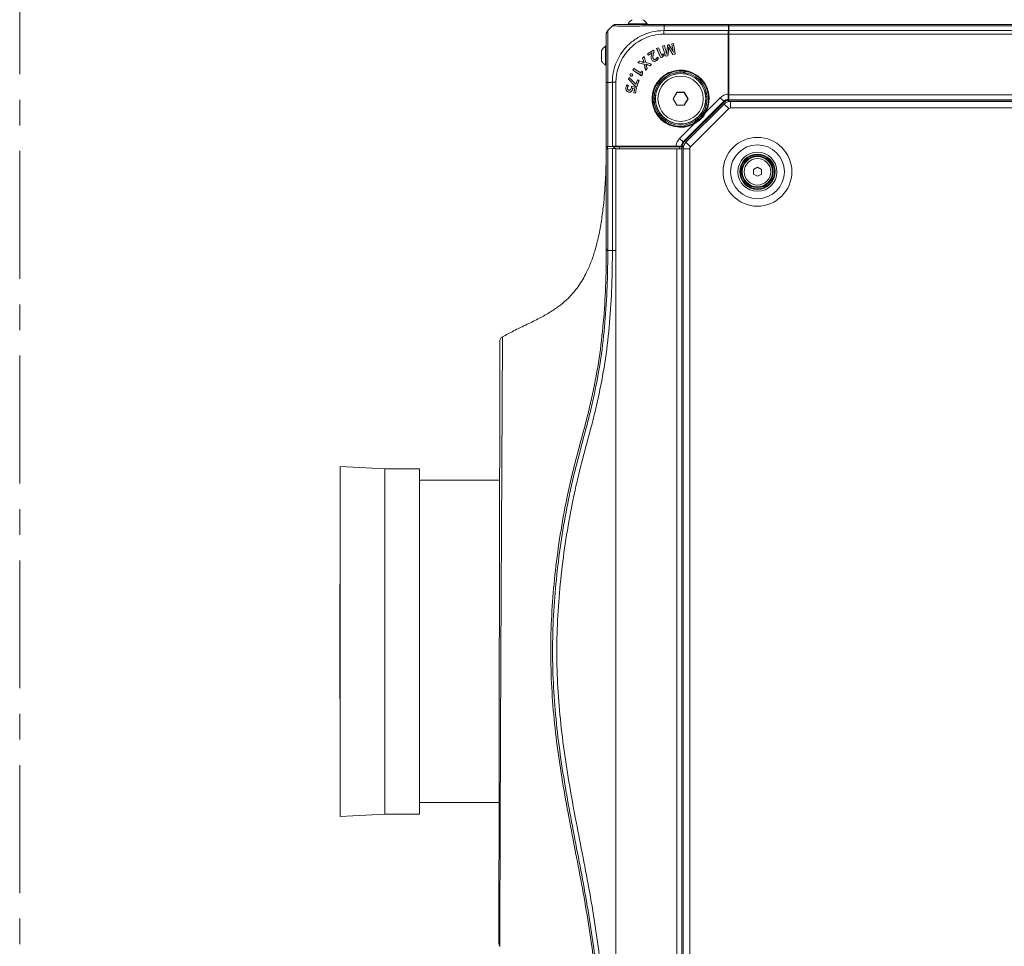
# Model space of a CAD drawing. Header units: millimetres. Extents: x 0 to 1118, y 0 to 864.
# Tile 4 of 156: x 153 to 251, y 415 to 507. Entities that reach past the tile are written whole.
import ezdxf

# ---------------------------------------------------------------- set-up
doc = ezdxf.new("R2010")
doc.units = ezdxf.units.MM
doc.linetypes.add('CENTERX2', pattern=[20.32, 12.7, -2.54, 2.54, -2.54])

msp = doc.modelspace()

# ---------------------------------------------------------------- linework, layer by layer
at = {"color": 7, "linetype": 'CENTERX2', "lineweight": 0}
msp.add_line((153.156, 656.296), (153.156, 197.546), dxfattribs=at)
at = {"color": 7, "linetype": 'Continuous', "lineweight": 15}
for p, q in [((213.541, 506.361), (213.541, 506.296)), ((214.121, 506.361), (213.541, 506.361)), ((215.416, 506.361), (214.121, 506.361)), ((215.416, 506.296), (215.416, 506.361)), ((216.975, 506.296), (217.126, 506.296)), ((217.126, 506.296), (223.489, 506.296)), ((223.538, 506.296), (427.713, 506.296)), ((223.538, 506.296), (223.538, 506.15)), ((211.522, 505.693), (211.979, 506.15)), ((223.47, 499.376), (223.47, 505.339)), ((223.473, 505.693), (223.473, 499.228)), ((223.473, 505.693), (223.488, 505.693)), ((223.488, 505.693), (223.503, 505.693)), ((223.494, 506.171), (223.538, 506.171)), ((223.503, 505.693), (223.495, 506.15)), ((223.503, 505.693), (223.503, 499.228)), ((223.538, 506.15), (223.538, 505.693)), ((223.538, 505.693), (223.538, 505.339)), ((223.538, 505.339), (223.538, 499.296)), ((217.451, 504.253), (217.405, 503.773)), ((217.453, 504.252), (217.407, 503.772)), ((217.597, 504.287), (217.451, 504.253)), ((217.453, 504.252), (217.451, 504.253)), ((217.596, 504.284), (217.453, 504.252)), ((217.596, 504.284), (217.597, 504.287)), ((217.834, 503.878), (217.596, 504.284)), ((217.836, 503.879), (217.597, 504.287)), ((218.055, 504.406), (217.88, 504.365)), ((217.88, 504.365), (217.952, 503.946)), ((217.882, 504.363), (217.88, 504.365)), ((218.053, 504.403), (217.882, 504.363)), ((217.882, 504.363), (217.954, 503.946)), ((218.053, 504.403), (218.055, 504.406)), ((218.222, 503.362), (218.053, 504.403)), ((218.224, 503.36), (218.055, 504.406)), ((223.538, 505.046), (223.503, 505.046)), ((210.905, 503.72), (210.905, 502.665)), ((211.375, 504.13), (211.31, 504.13)), ((211.31, 504.13), (211.31, 502.255)), ((216.055, 503.753), (215.474, 503.378)), ((215.474, 503.378), (215.56, 503.244)), ((215.477, 503.378), (215.474, 503.378)), ((216.054, 503.75), (215.477, 503.378)), ((215.477, 503.378), (215.561, 503.247)), ((215.56, 503.244), (215.912, 503.471)), ((215.561, 503.247), (215.913, 503.474)), ((215.914, 503.468), (215.88, 503.355)), ((215.882, 503.354), (215.88, 503.355)), ((215.916, 503.468), (215.882, 503.354)), ((215.913, 503.474), (215.912, 503.471)), ((215.912, 503.471), (215.914, 503.468)), ((215.913, 503.474), (215.916, 503.468)), ((215.916, 503.468), (215.914, 503.468)), ((216.054, 503.75), (216.055, 503.753)), ((216.116, 503.654), (216.054, 503.75)), ((216.119, 503.654), (216.055, 503.753)), ((216.075, 503.496), (216.116, 503.654)), ((216.077, 503.495), (216.119, 503.654)), ((216.116, 503.654), (216.119, 503.654)), ((216.542, 503.982), (216.372, 503.906)), ((216.372, 503.906), (216.788, 502.976)), ((216.375, 503.905), (216.372, 503.906)), ((216.541, 503.979), (216.375, 503.905)), ((216.375, 503.905), (216.789, 502.978)), ((216.541, 503.979), (216.542, 503.982)), ((216.886, 503.208), (216.541, 503.979)), ((216.887, 503.211), (216.542, 503.982)), ((217.022, 503.374), (216.89, 503.212)), ((217.022, 503.37), (216.892, 503.21)), ((217.14, 504.194), (216.957, 504.152)), ((216.957, 504.152), (217.254, 503.136)), ((216.959, 504.15), (216.957, 504.152)), ((217.138, 504.192), (216.959, 504.15)), ((216.959, 504.15), (217.256, 503.138)), ((217.112, 503.254), (217.022, 503.374)), ((217.022, 503.37), (217.022, 503.374)), ((217.109, 503.254), (217.022, 503.37)), ((217.138, 504.192), (217.14, 504.194)), ((217.255, 503.778), (217.138, 504.192)), ((217.257, 503.779), (217.14, 504.194)), ((217.367, 503.346), (217.369, 503.349)), ((217.376, 503.348), (217.367, 503.346)), ((217.374, 503.35), (217.369, 503.349)), ((217.376, 503.348), (217.374, 503.35)), ((217.496, 503.194), (217.543, 503.638)), ((217.498, 503.192), (217.545, 503.638)), ((217.543, 503.638), (217.545, 503.638)), ((217.563, 504.022), (217.571, 504.024)), ((217.563, 504.022), (217.565, 504.02)), ((217.565, 504.02), (217.569, 504.021)), ((217.571, 504.024), (217.569, 504.021)), ((217.749, 503.687), (217.747, 503.686)), ((217.747, 503.686), (217.977, 503.303)), ((217.749, 503.687), (217.978, 503.305)), ((217.977, 503.303), (218.224, 503.36)), ((217.978, 503.305), (217.977, 503.303)), ((217.978, 503.305), (218.222, 503.362)), ((218.038, 503.502), (218.031, 503.5)), ((218.031, 503.5), (218.032, 503.502)), ((218.035, 503.503), (218.032, 503.502)), ((218.038, 503.502), (218.035, 503.503)), ((218.222, 503.362), (218.224, 503.36)), ((223.503, 504.146), (223.538, 504.146)), ((223.538, 503.646), (223.503, 503.646)), ((214.678, 502.651), (214.521, 502.493)), ((214.526, 502.494), (214.521, 502.493)), ((214.521, 502.493), (215.132, 502.34)), ((214.679, 502.648), (214.526, 502.494)), ((214.526, 502.494), (215.134, 502.342)), ((214.908, 502.585), (214.678, 502.651)), ((214.679, 502.648), (214.678, 502.651)), ((214.908, 502.582), (214.679, 502.648)), ((215.133, 503.11), (214.977, 502.953)), ((214.977, 502.953), (215.052, 502.73)), ((214.979, 502.952), (214.977, 502.953)), ((215.131, 503.106), (214.979, 502.952)), ((214.979, 502.952), (215.054, 502.731)), ((215.127, 502.522), (215.123, 502.519)), ((215.124, 502.516), (215.123, 502.519)), ((215.129, 502.522), (215.124, 502.516)), ((215.129, 502.522), (215.127, 502.522)), ((215.131, 503.106), (215.133, 503.11)), ((215.29, 502.509), (215.131, 503.106)), ((215.134, 502.342), (215.132, 502.34)), ((215.132, 502.34), (215.281, 501.758)), ((215.292, 502.511), (215.133, 503.11)), ((215.134, 502.342), (215.283, 501.762)), ((215.29, 502.509), (215.292, 502.511)), ((215.871, 502.356), (215.29, 502.509)), ((215.875, 502.358), (215.292, 502.511)), ((215.292, 502.333), (215.296, 502.337)), ((215.292, 502.333), (215.294, 502.332)), ((215.294, 502.332), (215.296, 502.335)), ((215.296, 502.337), (215.296, 502.335)), ((215.561, 503.247), (215.56, 503.244)), ((215.719, 502.2), (215.875, 502.358)), ((215.719, 502.203), (215.871, 502.356)), ((215.871, 502.356), (215.875, 502.358)), ((215.889, 502.781), (215.888, 502.78)), ((216.038, 502.899), (216.04, 502.9)), ((216.286, 502.853), (216.285, 502.855)), ((216.336, 502.704), (216.337, 502.702)), ((216.544, 502.96), (216.422, 503.044)), ((216.541, 502.959), (216.423, 503.04)), ((216.788, 502.976), (216.935, 503.042)), ((216.789, 502.978), (216.788, 502.976)), ((216.789, 502.978), (216.934, 503.043)), ((216.886, 503.208), (216.887, 503.211)), ((216.892, 503.21), (216.886, 503.208)), ((216.89, 503.212), (216.887, 503.211)), ((216.892, 503.21), (216.89, 503.212)), ((216.934, 503.043), (217.109, 503.254)), ((216.934, 503.043), (216.935, 503.042)), ((216.935, 503.042), (217.112, 503.254)), ((217.109, 503.254), (217.112, 503.254)), ((217.254, 503.136), (217.498, 503.192)), ((217.256, 503.138), (217.254, 503.136)), ((217.256, 503.138), (217.496, 503.194)), ((217.496, 503.194), (217.498, 503.192)), ((211.31, 502.255), (211.375, 502.255)), ((213.752, 501.337), (213.752, 501.337)), ((213.754, 501.335), (213.752, 501.337)), ((213.754, 501.335), (213.754, 501.335)), ((213.914, 501.388), (213.915, 501.39)), ((214.106, 501.908), (214.007, 501.75)), ((214.01, 501.751), (214.007, 501.75)), ((214.007, 501.75), (214.869, 501.207)), ((214.107, 501.905), (214.01, 501.751)), ((214.01, 501.751), (214.869, 501.21)), ((214.822, 501.458), (214.106, 501.908)), ((214.107, 501.905), (214.106, 501.908)), ((214.822, 501.455), (214.107, 501.905)), ((214.823, 501.46), (214.822, 501.458)), ((214.825, 501.46), (214.822, 501.455)), ((214.822, 501.455), (214.822, 501.458)), ((214.843, 501.668), (214.823, 501.46)), ((214.825, 501.46), (214.823, 501.46)), ((214.845, 501.665), (214.825, 501.46)), ((214.984, 501.619), (214.843, 501.668)), ((214.845, 501.665), (214.843, 501.668)), ((214.982, 501.617), (214.845, 501.665)), ((214.869, 501.21), (214.953, 501.345)), ((214.869, 501.207), (214.955, 501.344)), ((214.953, 501.345), (214.982, 501.617)), ((214.953, 501.345), (214.955, 501.344)), ((214.955, 501.344), (214.984, 501.619)), ((214.982, 501.617), (214.984, 501.619)), ((215.281, 501.758), (215.437, 501.915)), ((215.283, 501.762), (215.281, 501.758)), ((215.283, 501.762), (215.435, 501.916)), ((215.435, 501.916), (215.359, 502.148)), ((215.437, 501.915), (215.361, 502.149)), ((215.435, 501.916), (215.437, 501.915)), ((215.484, 502.273), (215.719, 502.2)), ((215.485, 502.275), (215.719, 502.203)), ((215.719, 502.203), (215.719, 502.2)), ((218.663, 501.69), (218.663, 501.557)), ((218.75, 501.559), (218.788, 501.559)), ((211.375, 500.546), (211.375, 500.696)), ((211.375, 494.183), (211.375, 500.546)), ((213.645, 501.044), (213.577, 500.852)), ((213.577, 500.852), (214.276, 500.145)), ((213.579, 500.852), (213.577, 500.852)), ((213.646, 501.04), (213.579, 500.852)), ((213.579, 500.852), (214.277, 500.147)), ((214.308, 500.352), (213.645, 501.044)), ((213.646, 501.04), (213.645, 501.044)), ((214.306, 500.35), (213.646, 501.04)), ((213.812, 501.177), (213.811, 501.175)), ((213.973, 501.229), (213.975, 501.229)), ((214.306, 500.35), (214.308, 500.352)), ((214.312, 500.348), (214.306, 500.35)), ((214.311, 500.351), (214.308, 500.352)), ((214.472, 500.803), (214.311, 500.351)), ((214.312, 500.348), (214.311, 500.351)), ((214.473, 500.8), (214.312, 500.348)), ((214.391, 500.106), (214.62, 500.748)), ((214.392, 500.103), (214.622, 500.749)), ((214.622, 500.749), (214.472, 500.803)), ((214.473, 500.8), (214.472, 500.803)), ((214.62, 500.748), (214.473, 500.8)), ((214.62, 500.748), (214.622, 500.749)), ((214.869, 501.21), (214.869, 501.207)), ((213.329, 500.049), (213.327, 500.05)), ((213.572, 500.237), (213.436, 500.303)), ((213.569, 500.236), (213.437, 500.301)), ((213.476, 500.028), (213.478, 500.027)), ((213.596, 499.58), (213.595, 499.578)), ((213.619, 499.773), (213.619, 499.775)), ((213.865, 500.023), (213.863, 500.023)), ((213.873, 499.662), (213.875, 499.66)), ((214.373, 499.998), (213.88, 500.162)), ((214.37, 499.997), (213.882, 500.159)), ((213.984, 499.891), (213.986, 499.891)), ((213.994, 499.967), (213.996, 499.964)), ((213.994, 499.967), (214.193, 499.898)), ((213.996, 499.964), (214.19, 499.896)), ((214.19, 499.896), (214.116, 499.511)), ((214.119, 499.513), (214.116, 499.511)), ((214.116, 499.511), (214.273, 499.481)), ((214.193, 499.898), (214.119, 499.513)), ((214.119, 499.513), (214.271, 499.484)), ((214.193, 499.898), (214.19, 499.896)), ((214.271, 499.484), (214.37, 499.997)), ((214.271, 499.484), (214.273, 499.481)), ((214.273, 499.481), (214.373, 499.998)), ((214.277, 500.147), (214.276, 500.145)), ((214.276, 500.145), (214.392, 500.103)), ((214.277, 500.147), (214.391, 500.106)), ((214.37, 499.997), (214.373, 499.998)), ((214.391, 500.106), (214.392, 500.103)), ((218.381, 499.561), (218.011, 498.921)), ((218.386, 499.553), (218.021, 498.921)), ((218.386, 499.553), (218.381, 499.561)), ((219.12, 499.561), (218.381, 499.561)), ((219.115, 499.553), (218.386, 499.553)), ((219.115, 499.553), (219.12, 499.561)), ((219.48, 498.921), (219.115, 499.553)), ((219.49, 498.921), (219.12, 499.561)), ((223.538, 499.979), (223.503, 499.944)), ((216.114, 499.009), (215.982, 499.009)), ((216.113, 498.884), (216.113, 498.921)), ((218.021, 498.921), (218.011, 498.921)), ((218.011, 498.921), (218.381, 498.281)), ((218.021, 498.921), (218.386, 498.29)), ((223.078, 498.587), (219.085, 494.593)), ((219.115, 498.29), (219.48, 498.921)), ((219.12, 498.281), (219.49, 498.921)), ((223.08, 498.395), (219.276, 494.592)), ((219.48, 498.921), (219.49, 498.921)), ((223.473, 499.228), (223.488, 499.123)), ((223.488, 499.228), (223.473, 499.228)), ((223.488, 498.796), (223.477, 498.794)), ((223.477, 498.626), (223.477, 498.794)), ((223.477, 498.663), (223.538, 498.724)), ((223.479, 498.876), (223.499, 498.798)), ((223.488, 499.228), (223.503, 499.228)), ((223.503, 499.228), (223.488, 499.123)), ((223.488, 499.123), (223.499, 499.046)), ((223.488, 498.796), (223.499, 498.798)), ((223.499, 499.046), (223.499, 498.798)), ((223.538, 499.296), (223.538, 498.796)), ((223.538, 498.724), (223.538, 498.796)), ((223.538, 498.796), (427.713, 498.796)), ((223.538, 498.724), (223.538, 498.641)), ((427.535, 498.659), (223.716, 498.659)), ((218.386, 498.29), (218.381, 498.281)), ((218.381, 498.281), (219.12, 498.281)), ((218.386, 498.29), (219.115, 498.29)), ((219.115, 498.29), (219.12, 498.281)), ((221.214, 497.655), (220.615, 497.056)), ((220.615, 497.056), (220.017, 496.457)), ((211.375, 493.959), (211.375, 494.183)), ((211.375, 493.959), (211.522, 493.961)), ((211.375, 483.993), (211.375, 493.959)), ((211.979, 494.169), (211.522, 494.177)), ((211.522, 493.961), (211.979, 493.969)), ((218.444, 494.199), (211.979, 494.199)), ((211.979, 494.184), (211.979, 494.199)), ((211.979, 494.169), (211.979, 494.184)), ((218.444, 494.169), (211.979, 494.169)), ((211.979, 493.969), (212.332, 493.975)), ((212.125, 494.169), (212.125, 493.972)), ((212.175, 493.973), (212.175, 494.134)), ((212.175, 494.134), (212.675, 494.134)), ((218.295, 494.201), (212.332, 494.201)), ((212.332, 493.975), (212.332, 493.946)), ((212.437, 493.959), (212.332, 493.961)), ((212.332, 493.946), (218.375, 493.946)), ((218.826, 493.957), (212.437, 493.959)), ((212.675, 494.134), (218.625, 494.134)), ((213.525, 494.134), (213.525, 494.169)), ((214.025, 494.169), (214.025, 494.134)), ((217.728, 494.169), (217.693, 494.134)), ((218.549, 494.184), (218.444, 494.199)), ((218.444, 494.184), (218.444, 494.199)), ((218.444, 494.184), (218.444, 494.169)), ((218.549, 494.184), (218.444, 494.169)), ((218.625, 494.173), (218.549, 494.184)), ((218.874, 494.173), (218.625, 494.173)), ((218.625, 494.134), (218.875, 494.134)), ((218.795, 494.193), (218.874, 494.173)), ((218.875, 494.184), (218.874, 494.173)), ((218.877, 494.195), (218.875, 494.184)), ((218.875, 494.134), (218.948, 494.134)), ((218.875, 493.956), (218.875, 494.134)), ((218.875, 493.955), (218.875, 493.956)), ((218.875, 493.955), (218.875, 359.887)), ((219.045, 494.195), (218.877, 494.195)), ((218.948, 494.134), (219.009, 494.195)), ((219.031, 494.134), (218.948, 494.134)), ((219.013, 493.955), (219.013, 359.887)), ((225.988, 491.895), (226.375, 492.119)), ((225.988, 491.447), (225.988, 491.895)), ((226.375, 492.119), (226.763, 491.895)), ((226.763, 491.895), (226.763, 491.447)), ((226.375, 491.224), (225.988, 491.447)), ((226.763, 491.447), (226.375, 491.224)), ((211.348, 487.684), (211.346, 487.433)), ((189.397, 462.189), (184.964, 462.421)), ((184.964, 462.421), (184.964, 427.671)), ((192.835, 462.189), (189.397, 462.189)), ((189.397, 462.189), (189.397, 427.903)), ((192.835, 462.189), (192.835, 427.903)), ((200.79, 461.046), (192.835, 461.046)), ((184.932, 448.311), (184.932, 441.781)), ((192.835, 429.046), (200.734, 429.046)), ((184.964, 427.671), (189.397, 427.903)), ((189.397, 427.903), (192.835, 427.903))]:
    msp.add_line(p, q, dxfattribs=at)
at = {"color": 9, "linetype": 'Continuous', "lineweight": 0}
for p, q in [((217.097, 505.693), (223.473, 505.693)), ((223.47, 505.339), (217.1, 505.339)), ((217.125, 505.853), (217.125, 506.15)), ((223.495, 506.15), (217.125, 506.15)), ((223.488, 505.693), (223.488, 499.228)), ((223.538, 506.048), (223.497, 506.048)), ((223.538, 506.15), (427.713, 506.15)), ((223.538, 505.693), (427.713, 505.693)), ((223.538, 505.339), (427.713, 505.339)), ((216.075, 503.496), (216.077, 503.495)), ((217.255, 503.778), (217.257, 503.779)), ((217.407, 503.772), (217.405, 503.773)), ((217.834, 503.878), (217.836, 503.879)), ((217.954, 503.946), (217.952, 503.946)), ((214.908, 502.582), (214.908, 502.585)), ((215.054, 502.731), (215.052, 502.73)), ((215.359, 502.148), (215.361, 502.149)), ((215.485, 502.275), (215.484, 502.273)), ((211.818, 500.546), (211.522, 500.546)), ((211.522, 500.546), (211.522, 494.177)), ((211.979, 494.199), (211.979, 500.574)), ((212.332, 500.572), (212.332, 494.201)), ((223.039, 498.662), (219.009, 494.632)), ((221.248, 497.576), (222.687, 499.015)), ((222.687, 499.015), (223.039, 498.662)), ((223.078, 498.587), (223.039, 498.662)), ((223.539, 497.935), (223.08, 498.395)), ((223.488, 499.228), (223.488, 499.123)), ((223.538, 499.296), (427.713, 499.296)), ((223.538, 498.671), (427.713, 498.671)), ((223.716, 498.009), (223.716, 498.659)), ((223.539, 497.935), (219.736, 494.132)), ((221.248, 497.576), (221.204, 497.6)), ((427.535, 498.009), (223.716, 498.009)), ((218.656, 494.985), (220.095, 496.424)), ((220.071, 496.468), (220.095, 496.424)), ((218.656, 494.985), (219.009, 494.632)), ((219.009, 494.632), (219.085, 494.593)), ((219.736, 494.132), (219.276, 494.592)), ((211.498, 494.177), (211.498, 493.961)), ((211.522, 493.961), (211.522, 483.993)), ((218.444, 494.184), (211.979, 494.184)), ((211.979, 483.861), (211.979, 493.969)), ((212.174, 494.169), (212.174, 493.973)), ((212.332, 493.946), (212.332, 483.861)), ((212.675, 493.959), (212.675, 494.134)), ((218.375, 359.896), (218.375, 493.946)), ((218.549, 494.184), (218.444, 494.184)), ((218.625, 493.957), (218.625, 494.134)), ((219, 359.709), (219, 494.134)), ((219.663, 493.955), (219.013, 493.955)), ((219.663, 493.955), (219.663, 359.887)), ((211.979, 483.861), (211.522, 483.861))]:
    msp.add_line(p, q, dxfattribs=at)
at = {"color": 7, "linetype": 'Continuous', "lineweight": 15, "flags": 128}
for points in [[(216.423, 503.04), (216.423, 503.042), (216.422, 503.044)], [(216.541, 502.959), (216.542, 502.959), (216.544, 502.96)], [(213.754, 501.335), (213.753, 501.336), (213.752, 501.336), (213.752, 501.337)], [(218.788, 501.559), (219.129, 501.592), (219.302, 501.636)], [(213.437, 500.301), (213.437, 500.302), (213.436, 500.303)], [(213.569, 500.236), (213.571, 500.237), (213.572, 500.237)], [(213.882, 500.159), (213.881, 500.16), (213.88, 500.162)], [(216.036, 498.37), (216.079, 498.542), (216.113, 498.884)], [(184.964, 451.577), (184.94, 449.955), (184.932, 448.311)], [(184.932, 441.781), (184.94, 440.137), (184.964, 438.516)]]:
    msp.add_lwpolyline(points, dxfattribs=at)
at = {"color": 7, "linetype": 'Continuous', "lineweight": 15}
for centre, radius in [((218.75, 498.921), 2.638), ((218.75, 498.921), 2.513), ((218.75, 498.921), 2.5), ((218.75, 498.921), 2.25), ((226.375, 491.671), 1.75), ((226.375, 491.671), 1.688), ((226.375, 491.671), 1.575), ((226.375, 491.671), 1.5)]:
    msp.add_circle(centre, radius, dxfattribs=at)
at = {"color": 9, "linetype": 'Continuous', "lineweight": 0}
for radius in [3.417, 2.677, 1.938, 1.318]:
    msp.add_circle((226.375, 491.671), radius, dxfattribs=at)
at = {"color": 7, "linetype": 'Continuous', "lineweight": 15}
for centre, radius, start, end in [((214.479, 505.822), 1.081, 119.2162, 150.11785), ((214.479, 505.822), 1.081, 29.88215, 60.7838), ((211.849, 503.193), 1.081, 119.88215, 150.7838), ((211.849, 503.193), 1.081, 209.2162, 240.11785), ((218.75, 498.921), 2.77, 325.45588, 304.54412), ((223.716, 497.759), 0.9, 90, 135), ((218.75, 498.921), 2.77, 304.54412, 325.45588), ((219.913, 493.955), 0.9, 135, 180)]:
    msp.add_arc(centre, radius, start, end, dxfattribs=at)
at = {"color": 9, "linetype": 'Continuous', "lineweight": 0}
for centre, radius, start, end in [((218.75, 498.921), 2.837, 331.69971, 298.30029), ((218.75, 498.921), 2.787, 331.69971, 298.30029), ((223.716, 497.759), 0.25, 90, 135), ((219.913, 493.955), 0.25, 135, 180)]:
    msp.add_arc(centre, radius, start, end, dxfattribs=at)
at = {"color": 7, "linetype": 'Continuous', "lineweight": 15}
for centre, major_axis, start_param, end_param in [((223.489, 505.796), (0, 0.5), 5.497787, 6.283185), ((223.479, 505.339), (0, 0.5), 0.785398, 1.570796), ((211.875, 494.183), (0.5, 0), 3.141593, 3.926991), ((212.332, 494.192), (0.5, 0), 1.570796, 2.356194), ((218.375, 493.955), (0.5, 0), 4.712389, 6.283185), ((218.825, 493.956), (0.05, 0), 0, 1.553343)]:
    msp.add_ellipse(centre, major_axis=major_axis, ratio=0.017455, start_param=start_param, end_param=end_param, dxfattribs=at)
for points in [[(211.979, 506.15), (212.003, 506.172), (212.052, 506.215), (212.14, 506.261), (212.234, 506.291), (212.3, 506.294), (212.332, 506.296)], [(211.522, 505.692), (211.5, 505.668), (211.456, 505.619), (211.411, 505.531), (211.381, 505.437), (211.377, 505.372), (211.375, 505.339)], [(211.346, 487.433), (211.366, 488.028), (211.375, 488.623), (211.375, 489.218)], [(211.375, 489.435), (211.375, 488.852), (211.367, 488.268), (211.348, 487.684)]]:
    msp.add_open_spline(points, degree=3, dxfattribs=at)
for points, knots in [([(212.333, 506.296), (212.343, 506.296), (212.363, 506.296), (212.531, 506.296), (212.823, 506.296), (213.238, 506.296), (213.752, 506.296), (214.356, 506.296), (215.059, 506.296), (215.825, 506.296), (216.524, 506.296), (216.961, 506.296), (217.126, 506.296)], [0, 0, 0, 0, 0.092915, 0.185815, 0.294478, 0.403162, 0.500201, 0.608625, 0.717044, 0.825569, 0.934081, 1, 1, 1, 1]), ([(211.375, 500.546), (211.375, 500.943), (211.375, 501.624), (211.375, 502.533), (211.375, 503.278), (211.375, 503.929), (211.375, 504.469), (211.375, 504.89), (211.375, 505.181), (211.375, 505.321), (211.375, 505.334), (211.375, 505.339)], [0, 0, 0, 0, 0.1584128, 0.2711139, 0.3838354, 0.4991898, 0.6083334, 0.7174776, 0.826751, 0.9360043, 1, 1, 1, 1]), ([(215.88, 503.355), (215.868, 503.306), (215.844, 503.209), (215.823, 503.06), (215.823, 502.91), (215.867, 502.822), (215.888, 502.78)], [0, 0, 0, 0, 0.25393, 0.508119, 0.764037, 1, 1, 1, 1]), ([(215.882, 503.354), (215.87, 503.306), (215.846, 503.209), (215.825, 503.06), (215.826, 502.91), (215.869, 502.822), (215.889, 502.781)], [0, 0, 0, 0, 0.254708, 0.509676, 0.766414, 1, 1, 1, 1]), ([(216.038, 502.899), (216.024, 502.928), (215.991, 503), (215.997, 503.133), (216.026, 503.302), (216.057, 503.424), (216.075, 503.496)], [0, 0, 0, 0, 0.157604, 0.383602, 0.63559, 1, 1, 1, 1]), ([(216.04, 502.9), (216.026, 502.929), (215.993, 503), (215.999, 503.133), (216.028, 503.301), (216.059, 503.423), (216.077, 503.495)], [0, 0, 0, 0, 0.156836, 0.3822149, 0.6337207, 1, 1, 1, 1]), ([(217.367, 503.346), (217.356, 503.395), (217.334, 503.492), (217.295, 503.636), (217.268, 503.731), (217.255, 503.778)], [0, 0, 0, 0, 0.336243, 0.668093, 1, 1, 1, 1]), ([(217.369, 503.349), (217.358, 503.398), (217.335, 503.494), (217.296, 503.637), (217.27, 503.732), (217.257, 503.779)], [0, 0, 0, 0, 0.3378196, 0.6688819, 1, 1, 1, 1]), ([(217.405, 503.773), (217.4, 503.723), (217.39, 503.628), (217.38, 503.487), (217.376, 503.396), (217.374, 503.35)], [0, 0, 0, 0, 0.354154, 0.67698, 1, 1, 1, 1]), ([(217.407, 503.772), (217.402, 503.723), (217.392, 503.627), (217.382, 503.486), (217.378, 503.394), (217.376, 503.348)], [0, 0, 0, 0, 0.352875, 0.67634, 1, 1, 1, 1]), ([(217.543, 503.638), (217.547, 503.688), (217.554, 503.777), (217.56, 503.905), (217.562, 503.983), (217.563, 504.022)], [0, 0, 0, 0, 0.389715, 0.694802, 1, 1, 1, 1]), ([(217.545, 503.638), (217.549, 503.688), (217.557, 503.776), (217.562, 503.904), (217.564, 503.982), (217.565, 504.02)], [0, 0, 0, 0, 0.391311, 0.6956, 1, 1, 1, 1]), ([(217.569, 504.021), (217.592, 503.977), (217.631, 503.897), (217.69, 503.786), (217.728, 503.719), (217.747, 503.686)], [0, 0, 0, 0, 0.395144, 0.697506, 1, 1, 1, 1]), ([(217.571, 504.024), (217.593, 503.979), (217.632, 503.9), (217.692, 503.788), (217.73, 503.72), (217.749, 503.687)], [0, 0, 0, 0, 0.3935452, 0.696705, 1, 1, 1, 1]), ([(218.031, 503.5), (218.009, 503.545), (217.968, 503.631), (217.902, 503.757), (217.857, 503.837), (217.834, 503.878)], [0, 0, 0, 0, 0.351939, 0.675863, 1, 1, 1, 1]), ([(218.032, 503.502), (218.01, 503.547), (217.969, 503.634), (217.903, 503.759), (217.858, 503.839), (217.836, 503.879)], [0, 0, 0, 0, 0.353346, 0.676568, 1, 1, 1, 1]), ([(217.952, 503.946), (217.961, 503.896), (217.979, 503.798), (218.007, 503.65), (218.026, 503.552), (218.035, 503.503)], [0, 0, 0, 0, 0.333206, 0.666599, 1, 1, 1, 1]), ([(217.954, 503.946), (217.963, 503.897), (217.981, 503.798), (218.009, 503.65), (218.028, 503.551), (218.038, 503.502)], [0, 0, 0, 0, 0.331775, 0.665883, 1, 1, 1, 1]), ([(215.123, 502.519), (215.1, 502.527), (215.052, 502.543), (214.98, 502.564), (214.932, 502.578), (214.908, 502.585)], [0, 0, 0, 0, 0.333336, 0.666628, 1, 1, 1, 1]), ([(215.124, 502.516), (215.1, 502.524), (215.053, 502.54), (214.98, 502.562), (214.932, 502.576), (214.908, 502.582)], [0, 0, 0, 0, 0.331522, 0.665719, 1, 1, 1, 1]), ([(215.052, 502.73), (215.06, 502.707), (215.076, 502.66), (215.099, 502.59), (215.118, 502.545), (215.127, 502.522)], [0, 0, 0, 0, 0.339436, 0.669496, 1, 1, 1, 1]), ([(215.054, 502.731), (215.062, 502.707), (215.078, 502.66), (215.102, 502.59), (215.12, 502.545), (215.129, 502.522)], [0, 0, 0, 0, 0.337422, 0.668484, 1, 1, 1, 1]), ([(215.359, 502.148), (215.352, 502.172), (215.337, 502.215), (215.314, 502.276), (215.299, 502.314), (215.292, 502.333)], [0, 0, 0, 0, 0.3807582, 0.6903054, 1, 1, 1, 1]), ([(215.361, 502.149), (215.354, 502.172), (215.339, 502.215), (215.316, 502.276), (215.302, 502.314), (215.294, 502.332)], [0, 0, 0, 0, 0.383203, 0.691529, 1, 1, 1, 1]), ([(215.296, 502.337), (215.319, 502.329), (215.362, 502.314), (215.425, 502.293), (215.465, 502.281), (215.485, 502.275)], [0, 0, 0, 0, 0.3766099, 0.6882754, 1, 1, 1, 1]), ([(215.296, 502.335), (215.32, 502.326), (215.363, 502.312), (215.425, 502.291), (215.465, 502.279), (215.484, 502.273)], [0, 0, 0, 0, 0.379142, 0.689542, 1, 1, 1, 1]), ([(215.888, 502.78), (215.915, 502.745), (215.967, 502.68), (216.078, 502.634), (216.194, 502.634), (216.278, 502.668), (216.326, 502.695), (216.337, 502.702)], [0, 0, 0, 0, 0.254989, 0.480261, 0.677654, 0.922777, 1, 1, 1, 1]), ([(215.889, 502.781), (215.917, 502.747), (215.968, 502.682), (216.078, 502.636), (216.194, 502.636), (216.277, 502.67), (216.325, 502.697), (216.336, 502.704)], [0, 0, 0, 0, 0.254722, 0.479948, 0.677294, 0.922669, 1, 1, 1, 1]), ([(216.286, 502.853), (216.262, 502.84), (216.224, 502.819), (216.164, 502.812), (216.114, 502.826), (216.069, 502.855), (216.048, 502.885), (216.038, 502.899)], [0, 0, 0, 0, 0.285227, 0.45099, 0.617714, 0.819411, 1, 1, 1, 1]), ([(216.285, 502.855), (216.261, 502.842), (216.223, 502.821), (216.164, 502.814), (216.115, 502.828), (216.071, 502.856), (216.05, 502.886), (216.04, 502.9)], [0, 0, 0, 0, 0.285847, 0.451029, 0.617185, 0.818662, 1, 1, 1, 1]), ([(216.422, 503.044), (216.413, 503.021), (216.395, 502.979), (216.354, 502.91), (216.312, 502.876), (216.285, 502.855)], [0, 0, 0, 0, 0.317144, 0.5705, 1, 1, 1, 1]), ([(216.423, 503.04), (216.414, 503.017), (216.396, 502.976), (216.355, 502.908), (216.313, 502.874), (216.286, 502.853)], [0, 0, 0, 0, 0.319158, 0.57046, 1, 1, 1, 1]), ([(216.336, 502.704), (216.363, 502.723), (216.434, 502.775), (216.504, 502.866), (216.533, 502.938), (216.541, 502.959)], [0, 0, 0, 0, 0.3000767, 0.7974442, 1, 1, 1, 1]), ([(216.337, 502.702), (216.364, 502.721), (216.436, 502.774), (216.507, 502.865), (216.535, 502.938), (216.544, 502.96)], [0, 0, 0, 0, 0.298821, 0.79388, 1, 1, 1, 1]), ([(213.752, 501.337), (213.746, 501.322), (213.737, 501.295), (213.74, 501.254), (213.756, 501.219), (213.781, 501.193), (213.802, 501.181), (213.811, 501.175)], [0, 0, 0, 0, 0.249647, 0.4388373, 0.6277581, 0.833821, 1, 1, 1, 1]), ([(213.754, 501.335), (213.748, 501.32), (213.739, 501.293), (213.743, 501.253), (213.759, 501.219), (213.783, 501.194), (213.804, 501.182), (213.812, 501.177)], [0, 0, 0, 0, 0.255452, 0.444138, 0.632403, 0.840094, 1, 1, 1, 1]), ([(213.915, 501.39), (213.899, 501.396), (213.87, 501.407), (213.826, 501.402), (213.79, 501.386), (213.766, 501.362), (213.756, 501.344), (213.752, 501.337)], [0, 0, 0, 0, 0.2710946, 0.4740543, 0.6772857, 0.8740495, 1, 1, 1, 1]), ([(213.914, 501.388), (213.898, 501.394), (213.869, 501.404), (213.826, 501.4), (213.791, 501.384), (213.768, 501.36), (213.758, 501.342), (213.754, 501.335)], [0, 0, 0, 0, 0.274867, 0.476455, 0.678289, 0.873712, 1, 1, 1, 1]), ([(213.973, 501.229), (213.979, 501.247), (213.989, 501.276), (213.981, 501.319), (213.963, 501.352), (213.939, 501.375), (213.921, 501.384), (213.914, 501.388)], [0, 0, 0, 0, 0.289112, 0.48437, 0.679586, 0.88129, 1, 1, 1, 1]), ([(213.975, 501.229), (213.981, 501.246), (213.991, 501.275), (213.984, 501.319), (213.965, 501.353), (213.941, 501.376), (213.922, 501.386), (213.915, 501.39)], [0, 0, 0, 0, 0.2837369, 0.4793642, 0.6749761, 0.8762656, 1, 1, 1, 1]), ([(213.811, 501.175), (213.828, 501.169), (213.856, 501.159), (213.9, 501.162), (213.934, 501.178), (213.96, 501.202), (213.97, 501.22), (213.975, 501.229)], [0, 0, 0, 0, 0.274076, 0.469587, 0.665847, 0.851499, 1, 1, 1, 1]), ([(213.812, 501.177), (213.829, 501.171), (213.857, 501.161), (213.9, 501.164), (213.934, 501.18), (213.958, 501.203), (213.968, 501.222), (213.973, 501.229)], [0, 0, 0, 0, 0.279171, 0.473879, 0.669308, 0.854578, 1, 1, 1, 1]), ([(213.327, 500.05), (213.32, 499.979), (213.31, 499.866), (213.371, 499.723), (213.453, 499.632), (213.537, 499.592), (213.585, 499.581), (213.595, 499.578)], [0, 0, 0, 0, 0.348853, 0.550932, 0.753331, 0.946333, 1, 1, 1, 1]), ([(213.329, 500.049), (213.323, 499.979), (213.312, 499.867), (213.373, 499.725), (213.455, 499.634), (213.537, 499.594), (213.585, 499.583), (213.596, 499.58)], [0, 0, 0, 0, 0.348847, 0.550872, 0.75322, 0.946232, 1, 1, 1, 1]), ([(213.436, 500.303), (213.422, 500.284), (213.394, 500.244), (213.354, 500.16), (213.338, 500.093), (213.327, 500.05)], [0, 0, 0, 0, 0.260851, 0.52127, 1, 1, 1, 1]), ([(213.437, 500.301), (213.423, 500.281), (213.396, 500.242), (213.356, 500.159), (213.34, 500.093), (213.329, 500.049)], [0, 0, 0, 0, 0.258936, 0.517384, 1, 1, 1, 1]), ([(213.619, 499.773), (213.595, 499.78), (213.554, 499.793), (213.509, 499.835), (213.481, 499.891), (213.466, 499.957), (213.473, 500.006), (213.476, 500.028)], [0, 0, 0, 0, 0.224189, 0.38778, 0.551197, 0.799443, 1, 1, 1, 1]), ([(213.619, 499.775), (213.596, 499.782), (213.555, 499.795), (213.511, 499.837), (213.482, 499.892), (213.468, 499.958), (213.475, 500.006), (213.478, 500.027)], [0, 0, 0, 0, 0.2266028, 0.3896557, 0.5524847, 0.8017068, 1, 1, 1, 1]), ([(213.476, 500.028), (213.481, 500.052), (213.493, 500.101), (213.525, 500.172), (213.554, 500.215), (213.569, 500.236)], [0, 0, 0, 0, 0.325827, 0.659161, 1, 1, 1, 1]), ([(213.478, 500.027), (213.484, 500.052), (213.496, 500.101), (213.528, 500.172), (213.557, 500.215), (213.572, 500.237)], [0, 0, 0, 0, 0.323522, 0.65786, 1, 1, 1, 1]), ([(213.595, 499.578), (213.62, 499.575), (213.677, 499.567), (213.767, 499.583), (213.835, 499.62), (213.866, 499.652), (213.875, 499.66)], [0, 0, 0, 0, 0.247593, 0.566285, 0.881741, 1, 1, 1, 1]), ([(213.596, 499.58), (213.621, 499.577), (213.678, 499.569), (213.767, 499.585), (213.834, 499.622), (213.865, 499.653), (213.873, 499.662)], [0, 0, 0, 0, 0.249386, 0.568019, 0.883407, 1, 1, 1, 1]), ([(213.863, 500.023), (213.851, 499.973), (213.834, 499.901), (213.781, 499.822), (213.729, 499.783), (213.671, 499.768), (213.635, 499.773), (213.619, 499.775)], [0, 0, 0, 0, 0.393405, 0.556787, 0.721292, 0.876223, 1, 1, 1, 1]), ([(213.865, 500.023), (213.853, 499.972), (213.836, 499.9), (213.782, 499.82), (213.73, 499.781), (213.672, 499.765), (213.635, 499.77), (213.619, 499.773)], [0, 0, 0, 0, 0.391208, 0.555378, 0.720677, 0.876048, 1, 1, 1, 1]), ([(213.88, 500.162), (213.88, 500.15), (213.879, 500.127), (213.873, 500.08), (213.867, 500.046), (213.863, 500.023)], [0, 0, 0, 0, 0.251147, 0.502364, 1, 1, 1, 1]), ([(213.882, 500.159), (213.882, 500.147), (213.881, 500.124), (213.875, 500.078), (213.869, 500.045), (213.865, 500.023)], [0, 0, 0, 0, 0.255833, 0.511723, 1, 1, 1, 1]), ([(213.873, 499.662), (213.888, 499.679), (213.919, 499.714), (213.959, 499.791), (213.974, 499.853), (213.984, 499.891)], [0, 0, 0, 0, 0.268872, 0.53808, 1, 1, 1, 1]), ([(213.875, 499.66), (213.89, 499.678), (213.92, 499.713), (213.961, 499.791), (213.977, 499.852), (213.986, 499.891)], [0, 0, 0, 0, 0.269218, 0.538771, 1, 1, 1, 1]), ([(213.984, 499.891), (213.985, 499.897), (213.988, 499.909), (213.99, 499.928), (213.992, 499.947), (213.993, 499.96), (213.994, 499.967)], [0, 0, 0, 0, 0.241802, 0.483632, 0.741701, 1, 1, 1, 1]), ([(213.986, 499.891), (213.988, 499.897), (213.99, 499.909), (213.993, 499.933), (213.995, 499.952), (213.996, 499.964)], [0, 0, 0, 0, 0.25029, 0.500607, 1, 1, 1, 1]), ([(223.47, 499.376), (223.47, 499.32), (223.471, 499.207), (223.472, 499.056), (223.474, 498.942), (223.477, 498.888), (223.478, 498.879), (223.479, 498.876)], [0, 0, 0, 0, 0.225635, 0.451276, 0.676709, 0.901141, 1, 1, 1, 1]), ([(223.477, 498.794), (223.404, 498.776), (223.255, 498.737), (223.138, 498.638), (223.078, 498.587)], [0, 0, 0, 0, 0.487971, 1, 1, 1, 1]), ([(219.085, 494.593), (219.034, 494.533), (218.934, 494.416), (218.896, 494.267), (218.877, 494.195)], [0, 0, 0, 0, 0.512047, 1, 1, 1, 1]), ([(211.375, 494.421), (211.374, 494.034), (211.371, 493.356), (211.352, 492.472), (211.331, 491.802), (211.308, 491.239), (211.27, 490.499), (211.206, 489.524), (211.086, 488.227), (210.903, 486.802), (210.631, 485.3), (210.286, 483.919), (209.876, 482.697), (209.465, 481.747), (209.039, 480.958), (208.595, 480.267), (208.057, 479.582), (207.409, 478.918), (206.656, 478.293), (205.756, 477.689), (204.7, 477.103), (203.482, 476.503), (202.241, 475.921), (201.432, 475.48), (201.069, 475.283)], [0, 0, 0, 0, 0.048841, 0.085664, 0.111698, 0.133627, 0.156785, 0.205319, 0.257052, 0.321319, 0.38668, 0.449855, 0.500882, 0.549359, 0.580414, 0.614104, 0.653005, 0.69021, 0.731152, 0.776412, 0.826879, 0.88362, 0.947856, 1, 1, 1, 1]), ([(218.795, 494.193), (218.786, 494.194), (218.767, 494.196), (218.672, 494.198), (218.538, 494.2), (218.404, 494.201), (218.321, 494.201), (218.295, 494.201)], [0, 0, 0, 0, 0.222967, 0.445906, 0.669621, 0.894617, 1, 1, 1, 1]), ([(201.071, 475.297), (201.029, 475.269), (200.946, 475.213), (200.86, 475.088), (200.809, 474.946), (200.813, 474.846), (200.815, 474.796)], [0, 0, 0, 0, 0.250016, 0.500023, 0.750018, 1, 1, 1, 1]), ([(200.812, 474.828), (200.812, 474.832), (200.81, 474.855), (200.812, 474.81), (200.811, 474.783), (200.811, 474.712), (200.811, 474.619), (200.811, 474.497), (200.811, 474.313), (200.811, 474.043), (200.811, 473.672), (200.81, 473.278), (200.81, 472.88), (200.81, 472.458), (200.809, 471.965), (200.808, 471.359), (200.807, 470.602), (200.806, 469.671), (200.804, 468.547), (200.802, 467.277), (200.8, 465.915), (200.797, 464.538), (200.794, 463.153), (200.791, 461.654), (200.788, 460.063), (200.785, 458.404), (200.781, 456.772), (200.778, 455.157), (200.775, 453.469), (200.771, 451.699), (200.767, 449.759), (200.764, 447.771), (200.76, 445.755), (200.756, 443.737), (200.753, 441.629), (200.749, 439.477), (200.746, 437.32), (200.742, 435.191), (200.739, 433.108), (200.736, 431.091), (200.734, 429.149), (200.731, 427.286), (200.729, 425.514), (200.727, 423.85), (200.725, 422.309), (200.724, 420.91), (200.722, 419.674), (200.721, 418.617), (200.72, 417.734), (200.719, 417.01), (200.719, 416.426), (200.718, 415.968), (200.718, 415.609), (200.718, 415.326), (200.718, 415.112), (200.718, 415.074), (200.718, 415.054)], [0, 0, 0, 0, 0.0014479, 0.0079872, 0.0157796, 0.0247821, 0.0341233, 0.0434793, 0.0528584, 0.0693509, 0.0852456, 0.0992144, 0.1112659, 0.122915, 0.1354241, 0.1499277, 0.1664736, 0.1851036, 0.2056073, 0.2279771, 0.2488345, 0.2689977, 0.2881919, 0.3062306, 0.3284219, 0.3486107, 0.3668791, 0.3863211, 0.4044393, 0.4240223, 0.4451888, 0.468019, 0.4884077, 0.5101047, 0.5328404, 0.5563581, 0.5800041, 0.6038592, 0.6278737, 0.6517756, 0.6756857, 0.6997386, 0.7240475, 0.7483148, 0.7725232, 0.7967666, 0.8203662, 0.8429535, 0.8642877, 0.884472, 0.9035897, 0.9217005, 0.9388311, 0.9566337, 0.9769938, 1, 1, 1, 1]), ([(200.718, 415.05), (200.724, 415.003), (200.735, 414.908), (200.784, 414.826), (200.808, 414.785)], [0, 0, 0, 0, 0.499989, 1, 1, 1, 1])]:
    msp.add_open_spline(points, degree=3, knots=knots, dxfattribs=at)
at = {"color": 9, "linetype": 'Continuous', "lineweight": 0}
for points in [[(217.125, 506.15), (217.125, 506.171), (217.126, 506.215), (217.126, 506.261), (217.126, 506.291), (217.126, 506.294), (217.126, 506.296)], [(217.097, 505.693), (217.098, 505.668), (217.098, 505.619), (217.099, 505.531), (217.099, 505.437), (217.1, 505.372), (217.1, 505.339)], [(211.522, 500.546), (211.5, 500.546), (211.456, 500.546), (211.411, 500.546), (211.381, 500.546), (211.377, 500.546), (211.375, 500.546)], [(211.979, 500.574), (212.003, 500.574), (212.052, 500.573), (212.14, 500.573), (212.234, 500.572), (212.3, 500.572), (212.332, 500.572)], [(211.522, 483.993), (211.522, 483.949), (211.522, 483.905), (211.522, 483.861)], [(212.332, 483.861), (212.299, 445.901), (212.33, 407.941), (212.332, 369.981)]]:
    msp.add_open_spline(points, degree=3, dxfattribs=at)
for points, knots in [([(211.522, 505.692), (211.522, 505.687), (211.522, 505.673), (211.526, 505.529), (211.533, 505.224), (211.539, 504.776), (211.541, 504.195), (211.537, 503.493), (211.531, 502.69), (211.524, 501.71), (211.523, 500.973), (211.522, 500.546)], [0, 0, 0, 0, 0.063881, 0.171582, 0.282525, 0.390047, 0.500815, 0.616212, 0.727169, 0.841682, 1, 1, 1, 1]), ([(217.125, 506.15), (216.948, 506.149), (216.483, 506.149), (215.73, 506.146), (214.909, 506.14), (214.144, 506.134), (213.493, 506.131), (212.94, 506.132), (212.496, 506.137), (212.19, 506.144), (212.011, 506.149), (211.99, 506.15), (211.979, 506.15)], [0, 0, 0, 0, 0.065796, 0.172761, 0.282893, 0.389757, 0.499797, 0.596871, 0.703946, 0.814211, 0.906126, 1, 1, 1, 1]), ([(211.979, 500.574), (211.985, 500.742), (212.001, 501.198), (212.145, 501.942), (212.45, 502.764), (212.897, 503.53), (213.508, 504.257), (214.248, 504.855), (215.082, 505.297), (216.012, 505.616), (216.702, 505.665), (217.097, 505.693)], [0, 0, 0, 0, 0.062705, 0.17058, 0.281665, 0.389429, 0.500417, 0.63527, 0.742285, 0.852425, 1, 1, 1, 1]), ([(217.1, 505.339), (216.732, 505.313), (216.093, 505.267), (215.231, 504.965), (214.456, 504.551), (213.77, 503.994), (213.201, 503.319), (212.782, 502.614), (212.493, 501.847), (212.353, 501.156), (212.338, 500.728), (212.332, 500.572)], [0, 0, 0, 0, 0.147652, 0.256205, 0.364776, 0.499589, 0.608942, 0.718292, 0.827742, 0.937176, 1, 1, 1, 1]), ([(217.125, 505.853), (217.124, 505.851), (217.115, 505.836), (217.105, 505.781), (217.101, 505.73), (217.097, 505.693)], [0, 0, 0, 0, 0.051239, 0.304553, 1, 1, 1, 1]), ([(211.979, 500.574), (211.966, 500.573), (211.921, 500.571), (211.869, 500.564), (211.83, 500.553), (211.82, 500.548), (211.818, 500.546), (211.818, 500.546)], [0, 0, 0, 0, 0.245202, 0.817535, 0.960682, 0.992151, 1, 1, 1, 1]), ([(222.687, 499.015), (222.796, 499.105), (223.013, 499.283), (223.305, 499.362), (223.457, 499.375), (223.47, 499.376)], [0, 0, 0, 0, 0.477301, 0.954606, 1, 1, 1, 1]), ([(223.479, 498.876), (223.398, 498.859), (223.234, 498.825), (223.105, 498.717), (223.039, 498.662)], [0, 0, 0, 0, 0.490629, 1, 1, 1, 1]), ([(220.071, 496.468), (220.175, 496.528), (220.383, 496.651), (220.682, 496.902), (220.971, 497.212), (221.126, 497.47), (221.204, 497.6)], [0, 0, 0, 0, 0.221203, 0.446205, 0.719453, 1, 1, 1, 1]), ([(221.248, 497.576), (221.174, 497.445), (221.022, 497.179), (220.652, 496.762), (220.307, 496.552), (220.095, 496.424)], [0, 0, 0, 0, 0.272729, 0.554234, 1, 1, 1, 1]), ([(218.295, 494.201), (218.296, 494.214), (218.31, 494.365), (218.388, 494.657), (218.567, 494.875), (218.656, 494.985)], [0, 0, 0, 0, 0.0434569, 0.5208053, 1, 1, 1, 1]), ([(219.009, 494.632), (218.954, 494.566), (218.846, 494.438), (218.812, 494.274), (218.795, 494.193)], [0, 0, 0, 0, 0.509361, 1, 1, 1, 1]), ([(211.375, 369.981), (211.375, 374.766), (211.352, 379.551), (211.23, 389.12), (211.131, 393.904), (210.892, 401.077), (210.797, 403.468), (210.668, 406.156), (210.653, 406.455), (210.623, 407.052), (210.608, 407.351), (210.56, 408.247), (210.523, 408.844), (210.395, 410.633), (210.287, 411.823), (210.019, 414.198), (209.86, 415.382), (209.499, 417.747), (209.297, 418.926), (208.657, 422.455), (208.184, 424.8), (207.52, 428.326), (207.306, 429.502), (206.909, 431.86), (206.726, 433.043), (206.405, 435.412), (206.267, 436.6), (206.048, 438.982), (205.967, 440.175), (205.869, 442.562), (205.852, 443.757), (205.883, 446.149), (205.931, 447.344), (206.087, 449.728), (206.195, 450.918), (206.464, 453.295), (206.625, 454.48), (206.998, 456.84), (207.209, 458.017), (207.568, 459.774), (207.695, 460.359), (207.896, 461.233), (207.965, 461.523), (208.107, 462.104), (208.18, 462.394), (208.551, 463.841), (208.87, 464.993), (209.326, 466.727), (209.475, 467.305), (209.758, 468.465), (209.892, 469.047), (210.27, 470.797), (210.485, 471.972), (210.838, 474.337), (210.976, 475.523), (211.186, 477.899), (211.259, 479.089), (211.352, 481.473), (211.374, 482.666), (211.375, 483.861)], [0, 0, 0, 0, 0.125, 0.125, 0.25, 0.25, 0.3125, 0.3125, 0.320312, 0.320312, 0.328125, 0.328125, 0.34375, 0.34375, 0.375, 0.375, 0.40625, 0.40625, 0.4375, 0.4375, 0.5, 0.5, 0.53125, 0.53125, 0.5625, 0.5625, 0.59375, 0.59375, 0.625, 0.625, 0.65625, 0.65625, 0.6875, 0.6875, 0.71875, 0.71875, 0.75, 0.75, 0.78125, 0.78125, 0.796875, 0.796875, 0.804688, 0.804688, 0.8125, 0.8125, 0.84375, 0.84375, 0.859375, 0.859375, 0.875, 0.875, 0.90625, 0.90625, 0.9375, 0.9375, 0.96875, 0.96875, 1, 1, 1, 1]), ([(211.522, 483.861), (211.522, 483.712), (211.521, 483.563), (211.52, 483.264), (211.517, 482.816), (211.511, 482.369), (211.495, 481.474), (211.479, 480.878), (211.411, 479.09), (211.341, 477.9), (211.136, 475.524), (211.001, 474.338), (210.654, 471.971), (210.442, 470.796), (210.07, 469.045), (209.936, 468.463), (209.656, 467.302), (209.509, 466.723), (209.055, 464.989), (208.738, 463.837), (208.366, 462.39), (208.293, 462.1), (208.151, 461.519), (208.082, 461.229), (207.881, 460.355), (207.754, 459.771), (207.395, 458.013), (207.183, 456.837), (206.81, 454.477), (206.649, 453.292), (206.379, 450.916), (206.271, 449.726), (206.114, 447.342), (206.066, 446.147), (206.035, 443.755), (206.052, 442.56), (206.15, 440.174), (206.231, 438.981), (206.451, 436.599), (206.59, 435.412), (206.911, 433.042), (207.095, 431.86), (207.492, 429.502), (207.706, 428.326), (208.369, 424.8), (208.839, 422.455), (209.472, 418.924), (209.671, 417.745), (210.026, 415.379), (210.182, 414.194), (210.444, 411.819), (210.549, 410.629), (210.673, 408.84), (210.709, 408.243), (210.749, 407.496), (210.756, 407.347), (210.772, 407.048), (210.779, 406.899), (210.801, 406.451), (210.816, 406.152), (210.945, 403.464), (211.04, 401.074), (211.279, 393.901), (211.377, 389.118), (211.499, 379.55), (211.522, 374.765), (211.522, 369.981)], [0, 0, 0, 0, 0.003906, 0.003906, 0.007812, 0.015625, 0.015625, 0.03125, 0.03125, 0.0625, 0.0625, 0.09375, 0.09375, 0.125, 0.125, 0.140625, 0.140625, 0.15625, 0.15625, 0.1875, 0.1875, 0.195312, 0.195312, 0.203125, 0.203125, 0.21875, 0.21875, 0.25, 0.25, 0.28125, 0.28125, 0.3125, 0.3125, 0.34375, 0.34375, 0.375, 0.375, 0.40625, 0.40625, 0.4375, 0.4375, 0.46875, 0.46875, 0.5, 0.5, 0.5625, 0.5625, 0.59375, 0.59375, 0.625, 0.625, 0.65625, 0.65625, 0.671875, 0.671875, 0.675781, 0.675781, 0.679688, 0.679688, 0.6875, 0.6875, 0.75, 0.75, 0.875, 0.875, 1, 1, 1, 1]), ([(211.979, 369.981), (211.979, 374.763), (211.956, 379.546), (211.835, 389.11), (211.736, 393.892), (211.498, 401.062), (211.403, 403.452), (211.275, 406.139), (211.26, 406.437), (211.23, 407.034), (211.215, 407.333), (211.169, 408.228), (211.133, 408.825), (211.011, 410.614), (210.907, 411.806), (210.648, 414.183), (210.494, 415.367), (210.14, 417.731), (209.942, 418.91), (209.307, 422.44), (208.832, 424.784), (208.161, 428.308), (207.944, 429.484), (207.54, 431.841), (207.353, 433.023), (207.025, 435.39), (206.884, 436.576), (206.659, 438.955), (206.575, 440.148), (206.474, 442.539), (206.457, 443.734), (206.489, 446.127), (206.538, 447.322), (206.699, 449.705), (206.809, 450.895), (207.084, 453.269), (207.249, 454.454), (207.627, 456.815), (207.842, 457.99), (208.204, 459.744), (208.332, 460.328), (208.604, 461.492), (208.747, 462.072), (209.197, 463.81), (209.518, 464.963), (209.973, 466.699), (210.121, 467.278), (210.402, 468.44), (210.535, 469.023), (210.907, 470.775), (211.118, 471.95), (211.462, 474.315), (211.597, 475.505), (211.801, 477.888), (211.871, 479.081), (211.937, 480.872), (211.953, 481.47), (211.974, 482.665), (211.979, 483.264), (211.979, 483.861)], [0, 0, 0, 0, 0.125, 0.125, 0.25, 0.25, 0.3125, 0.3125, 0.320313, 0.320313, 0.328125, 0.328125, 0.34375, 0.34375, 0.375, 0.375, 0.40625, 0.40625, 0.4375, 0.4375, 0.5, 0.5, 0.53125, 0.53125, 0.5625, 0.5625, 0.59375, 0.59375, 0.625, 0.625, 0.65625, 0.65625, 0.6875, 0.6875, 0.71875, 0.71875, 0.75, 0.75, 0.78125, 0.78125, 0.796875, 0.796875, 0.8125, 0.8125, 0.84375, 0.84375, 0.859375, 0.859375, 0.875, 0.875, 0.90625, 0.90625, 0.9375, 0.9375, 0.96875, 0.96875, 0.984375, 0.984375, 1, 1, 1, 1]), ([(211.375, 483.861), (211.375, 483.905), (211.375, 483.949), (211.375, 483.993), (211.375, 483.993), (211.375, 483.993), (211.375, 483.993)], [0, 0, 0, 0, 0.0005277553, 0.0005277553, 0.0005277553, 0.0005278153, 0.0005278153, 0.0005278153, 0.0005278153]), ([(211.522, 483.993), (211.476, 483.993), (211.438, 483.993), (211.388, 483.993), (211.375, 483.993), (211.375, 483.993)], [0, 0, 0, 0, 0.5, 0.5, 1, 1, 1, 1]), ([(211.522, 483.861), (211.475, 483.861), (211.438, 483.861), (211.388, 483.861), (211.375, 483.861), (211.375, 483.861)], [0, 0, 0, 0, 0.5, 0.5, 1, 1, 1, 1]), ([(212.332, 483.861), (212.267, 483.861), (212.202, 483.861), (212.081, 483.861), (212.025, 483.861), (211.979, 483.861)], [0, 0, 0, 0, 0.5, 0.5, 1, 1, 1, 1]), ([(201.071, 475.28), (201.071, 475.284), (201.071, 475.299), (201.07, 475.179), (201.069, 474.918), (201.067, 474.473), (201.065, 473.824), (201.061, 472.933), (201.056, 471.834), (201.05, 470.543), (201.042, 469.074), (201.034, 467.443), (201.025, 465.633), (201.016, 463.819), (201.006, 462.043), (200.997, 460.348), (200.988, 458.544), (200.977, 456.647), (200.967, 454.715), (200.957, 452.768), (200.947, 450.817), (200.936, 448.794), (200.926, 446.722), (200.915, 444.478), (200.904, 442.094), (200.893, 439.582), (200.882, 437.082), (200.872, 434.645), (200.863, 432.291), (200.855, 430.04), (200.847, 427.872), (200.84, 425.831), (200.834, 423.933), (200.828, 422.192), (200.824, 420.595), (200.82, 419.177), (200.816, 417.945), (200.813, 416.908), (200.811, 416.059), (200.809, 415.37), (200.808, 414.882), (200.808, 414.818), (200.808, 414.785)], [0, 0, 0, 0, 0.008528, 0.02984, 0.051988, 0.074244, 0.100711, 0.127362, 0.154299, 0.181628, 0.208166, 0.23489, 0.261902, 0.289309, 0.310007, 0.331243, 0.352574, 0.374741, 0.397017, 0.417675, 0.438869, 0.460158, 0.482281, 0.504512, 0.530947, 0.557566, 0.584472, 0.611769, 0.638204, 0.664824, 0.691638, 0.718902, 0.745328, 0.771938, 0.798737, 0.825988, 0.852422, 0.87904, 0.905849, 0.933109, 0.96637, 1, 1, 1, 1])]:
    msp.add_open_spline(points, degree=3, knots=knots, dxfattribs=at)

doc.saveas('drawing.dxf')
